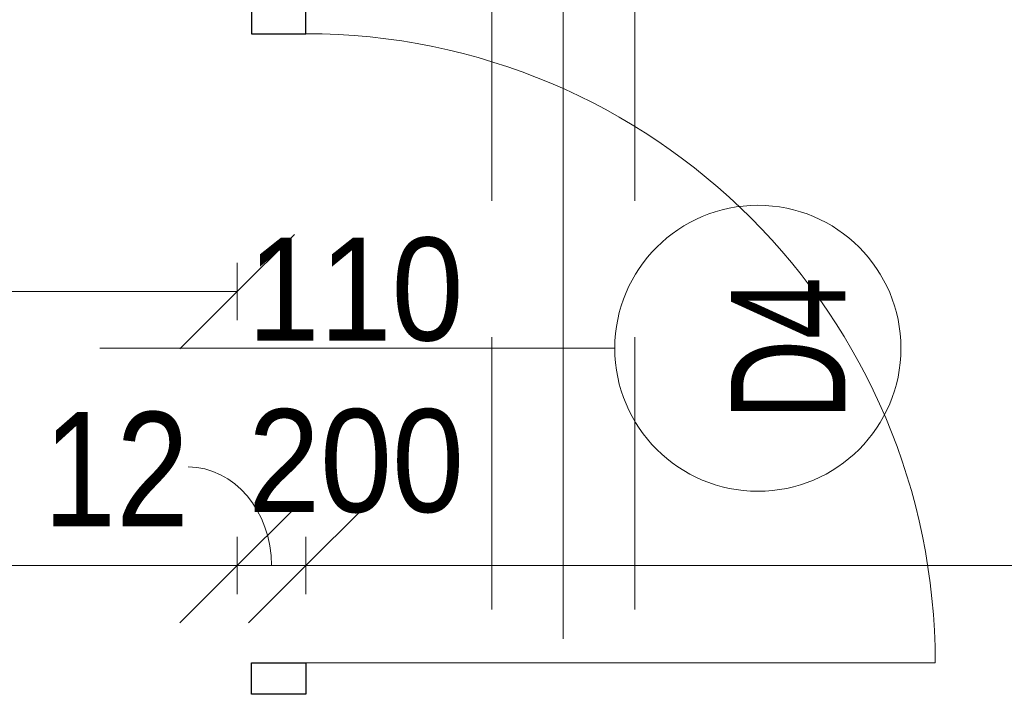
# Model space of a CAD drawing. Header units: centimetres. Extents: x -1631 to 1829, y -257 to 3158.
# Tile 78 of 129: x 492 to 664, y 1192 to 1310. Entities that reach past the tile are written whole.
import ezdxf

# ---------------------------------------------------------------- set-up
doc = ezdxf.new("R2010")
doc.units = ezdxf.units.CM
doc.linetypes.add('Oś', pattern=[222.25, 127, -31.75, 31.75, -31.75])
doc.linetypes.add('Ukryte', pattern=[71.438, 47.625, -23.813])
for name, color, linetype, lineweight in [('A-ANNO-DIMS', 211, 'Continuous', 13), ('A-ANNO-DIMS-100', 211, 'Continuous', 13), ('A-ANNO-NOTE', 131, 'Continuous', 9), ('A-DETL-GENF', 92, 'Continuous', 9), ('A-DETL-HDLN', 90, 'Ukryte', 9), ('A-DETL-MEDM', 33, 'Continuous', 13), ('A-DOOR', 31, 'Continuous', 13), ('S-GRID', 1, 'Continuous', 13)]:
    doc.layers.add(name, color=color, linetype=linetype, lineweight=lineweight)
doc.styles.add('Arial', font='arial.ttf', dxfattribs={"width": 0.9, "height": 18})
doc.styles.add('Arial Narrow_5', font='ARIALN.TTF', dxfattribs={"height": 20})
doc.styles.add('Arial_1', font='arial.ttf', dxfattribs={"width": 0.7, "height": 20})
doc.dimstyles.new('Diagonal_1_100__0__wewnętrzne', dxfattribs={"dimscale": 30.48, "dimtxt": 20.468619, "dimasz": 0.656168, "dimexe": 0.164042, "dimexo": 0.0625, "dimgap": 0.032808, "dimtad": 1, "dimdec": 0, "dimdsep": 46, "dimtxsty": 'Arial Narrow_5', "dimblk1": 'OBLIQUE', "dimblk2": 'OBLIQUE', "dimsah": 1, "dimcen": 0.09, "dimazin": 0, "dimtfac": 1, "dimtdec": 4, "dimtix": 1, "dimtmove": 0, "dimatfit": 3, "dimfxl": 0.164042, "dimfxlon": 1, "dimtvp": 1, "dimtolj": 1, "dimtzin": 0, "dimarcsym": 2})
doc.dimstyles.new('Diagonal_1_100__0__wewnętrzne_1', dxfattribs={"dimscale": 30.48, "dimtxt": 20.468619, "dimasz": 0.656168, "dimexe": 0.164042, "dimexo": 0.0625, "dimgap": 0.032808, "dimtad": 1, "dimdec": 0, "dimdsep": 46, "dimtxsty": 'Arial Narrow_5', "dimblk1": 'OBLIQUE', "dimblk2": 'OBLIQUE', "dimsah": 1, "dimcen": 0.09, "dimazin": 0, "dimtfac": 1, "dimtdec": 4, "dimtix": 1, "dimtmove": 1, "dimatfit": 3, "dimfxl": 0.164042, "dimfxlon": 1, "dimtvp": 1, "dimtolj": 1, "dimtzin": 0, "dimarcsym": 2})

# ---------------------------------------------------------------- blocks, each defined once
blk = doc.blocks.new('DRZWI 1S - automatyczna etykieta - Drzwi 90 _łazienkowe_-2364283-6_piętro IV __13_80 m_ - stan projektowany')
at = {"layer": 'A-DETL-GENF'}
for p, q in [((-50.5, 2), (-45, 2)), ((-50.5, -7.5), (-50.5, 2)), ((-45, 2), (-45, -7.5)), ((45, 2), (50.5, 2)), ((45, -7.5), (45, 2)), ((50.5, 2), (50.5, -7.5)), ((-45, -7.5), (-50.5, -7.5)), ((50.5, -7.5), (45, -7.5))]:
    blk.add_line(p, q, dxfattribs=at)
at = {"layer": 'A-DETL-MEDM', "lineweight": 25}
for p, q in [((-50.5, -7.5), (-50.5, 2)), ((-50.5, 2), (-45, 2)), ((-45, 2), (-45, -7.5)), ((45, 2), (45, -7.5)), ((50.5, 2), (45, 2)), ((50.5, -7.5), (50.5, 2)), ((-45, -7.5), (-50.5, -7.5)), ((45, -7.5), (50.5, -7.5))]:
    blk.add_line(p, q, dxfattribs=at)
at = {"layer": 'A-DOOR'}
blk.add_line((45, -7.5), (45, -97.5), dxfattribs=at)
blk.add_arc((45, -7.5), 90, 180, 270, dxfattribs=at)
blk = doc.blocks.new('DRZWI 1S - automatyczna etykieta - Drzwi 110-2388104-6_piętro IV __13_80 m_ - stan projektowany')
at = {"layer": 'A-DETL-GENF'}
for p, q in [((-60.5, 6), (-60.5, -3.5)), ((-55, 6), (-60.5, 6)), ((-55, -3.5), (-55, 6)), ((60.5, 6), (55, 6)), ((55, 6), (55, -3.5)), ((60.5, -3.5), (60.5, 6)), ((-60.5, -3.5), (-55, -3.5)), ((55, -3.5), (60.5, -3.5))]:
    blk.add_line(p, q, dxfattribs=at)
at = {"layer": 'A-DETL-MEDM', "lineweight": 25}
for p, q in [((-55, 6), (-60.5, 6)), ((-60.5, 6), (-60.5, -3.5)), ((-55, -3.5), (-55, 6)), ((55, -3.5), (55, 6)), ((55, 6), (60.5, 6)), ((60.5, 6), (60.5, -3.5)), ((-60.5, -3.5), (-55, -3.5)), ((60.5, -3.5), (55, -3.5))]:
    blk.add_line(p, q, dxfattribs=at)
at = {"layer": 'A-DOOR'}
blk.add_line((55, 6), (55, 116), dxfattribs=at)
blk.add_arc((55, 6), 110, 90, 180, dxfattribs=at)
blk = doc.blocks.new('DIMBLOCK106-6_piętro IV __13_80 m_ - stan projektowany')
at = {"layer": 'A-ANNO-DIMS-100', "transparency": 16777216}
for p, q in [((542.38, 1214.34), (552.38, 1224.34)), ((865.38, 1214.34), (875.38, 1224.34)), ((542.38, 1209.34), (542.38, 1219.34)), ((865.38, 1209.34), (865.38, 1219.34)), ((542.38, 1214.34), (532.38, 1204.34)), ((865.38, 1214.34), (542.38, 1214.34)), ((542.38, 1214.34), (542.38, 1209.34)), ((865.38, 1214.34), (855.38, 1204.34)), ((865.38, 1214.34), (865.38, 1209.34))]:
    blk.add_line(p, q, dxfattribs=at)
at = {"layer": 'A-ANNO-DIMS-100', "color": 0, "transparency": 16777216, "insert": (684.87, 1241.19), "char_height": 20, "width": 45.6158, "attachment_point": 1, "line_spacing_factor": 0.974696, "style": 'Arial Narrow_5'}
blk.add_mtext('323', dxfattribs=at)
blk = doc.blocks.new('_Oblique')
at = {"color": 0, "linetype": 'ByBlock', "lineweight": -2}
blk.add_line((-0.5, -0.5), (0.5, 0.5), dxfattribs=at)
blk = doc.blocks.new('DIMBLOCK107-6_piętro IV __13_80 m_ - stan projektowany')
at = {"layer": 'A-ANNO-DIMS-100', "transparency": 16777216}
for p, q in [((530.38, 1214.34), (540.38, 1224.34)), ((542.38, 1214.34), (552.38, 1224.34)), ((530.38, 1209.34), (530.38, 1219.34)), ((542.38, 1209.34), (542.38, 1219.34)), ((530.38, 1214.34), (520.38, 1204.34)), ((542.38, 1214.34), (530.38, 1214.34)), ((530.38, 1214.34), (530.38, 1209.34)), ((542.38, 1214.34), (532.38, 1204.34)), ((542.38, 1214.34), (542.38, 1209.34))]:
    blk.add_line(p, q, dxfattribs=at)
blk.add_ellipse((521.83, 1214.34), major_axis=(0, 17.24), ratio=0.843549, start_param=4.712389, end_param=6.283185, dxfattribs=at)
at = {"layer": 'A-ANNO-DIMS-100', "color": 0, "transparency": 16777216, "insert": (496.49, 1241.19), "char_height": 20, "width": 30.4105, "attachment_point": 1, "line_spacing_factor": 0.974696, "style": 'Arial Narrow_5'}
blk.add_mtext('12', dxfattribs=at)
blk = doc.blocks.new('DIMBLOCK108-6_piętro IV __13_80 m_ - stan projektowany')
at = {"layer": 'A-ANNO-DIMS-100', "transparency": 16777216}
for p, q in [((-555.62, 1214.34), (-545.62, 1224.34)), ((530.38, 1214.34), (540.38, 1224.34)), ((-555.62, 1209.34), (-555.62, 1219.34)), ((530.38, 1209.34), (530.38, 1219.34)), ((-555.62, 1214.34), (-565.62, 1204.34)), ((530.38, 1214.34), (-555.62, 1214.34)), ((-555.62, 1214.34), (-555.62, 1209.34)), ((530.38, 1214.34), (520.38, 1204.34)), ((530.38, 1214.34), (530.38, 1209.34))]:
    blk.add_line(p, q, dxfattribs=at)
at = {"layer": 'A-ANNO-DIMS-100', "color": 0, "transparency": 16777216, "insert": (-37.97, 1241.19), "char_height": 20, "width": 60.821, "attachment_point": 1, "line_spacing_factor": 0.974696, "style": 'Arial Narrow_5'}
blk.add_mtext('1086', dxfattribs=at)
blk = doc.blocks.new('DIMBLOCK134-6_piętro IV __13_80 m_ - stan projektowany')
at = {"layer": 'A-ANNO-DIMS-100', "transparency": 16777216}
for p, q in [((297.38, 1262.25), (307.38, 1272.25)), ((530.38, 1262.25), (540.38, 1272.25)), ((297.38, 1257.25), (297.38, 1267.25)), ((530.38, 1257.25), (530.38, 1267.25)), ((297.38, 1262.25), (287.38, 1252.25)), ((530.38, 1262.25), (297.38, 1262.25)), ((297.38, 1262.25), (297.38, 1257.25)), ((530.38, 1262.25), (520.38, 1252.25)), ((530.38, 1262.25), (530.38, 1257.25))]:
    blk.add_line(p, q, dxfattribs=at)
at = {"layer": 'A-ANNO-DIMS-100', "color": 0, "transparency": 16777216, "insert": (394.87, 1289.09), "char_height": 20, "width": 45.6158, "attachment_point": 1, "line_spacing_factor": 0.974696, "style": 'Arial Narrow_5'}
blk.add_mtext('233', dxfattribs=at)

msp = doc.modelspace()

# ---------------------------------------------------------------- linework, layer by layer
at = {"layer": 'A-ANNO-NOTE', "lineweight": 13}
msp.add_line((506.38, 1252.33), (596.38, 1252.33), dxfattribs=at)
msp.add_line((506.38, 1252.33), (596.38, 1252.33), dxfattribs=at)
msp.add_circle((621.38, 1252.33), 25, dxfattribs=at)
at = {"layer": 'A-DETL-HDLN'}
for p, q in [((574.88, 420.83), (574.88, 2793.33)), ((599.88, 420.83), (599.88, 2793.33))]:
    msp.add_line(p, q, dxfattribs=at)
at = {"layer": 'S-GRID', "linetype": 'Oś'}
msp.add_line((587.38, 2884.27), (587.38, 27.13), dxfattribs=at)

# ---------------------------------------------------------------- block references
at = {"layer": 'A-DOOR'}
for name, p, rotation in [('DRZWI 1S - automatyczna etykieta - Drzwi 110-2388104-6_piętro IV __13_80 m_ - stan projektowany', (536.38, 1252.33), 269.9999999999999), ('DRZWI 1S - automatyczna etykieta - Drzwi 90 _łazienkowe_-2364283-6_piętro IV __13_80 m_ - stan projektowany', (712.38, 1179.83), 180)]:
    msp.add_blockref(name, p, dxfattribs=dict(at, rotation=rotation))

# ---------------------------------------------------------------- texts
at = {"layer": 'A-ANNO-NOTE', "lineweight": 211, "char_height": 18, "width": 38.07, "attachment_point": 5, "line_spacing_factor": 0.936439, "style": 'Arial'}
for s, insert in [('\\pxqc,t6.35,12.7,19.05,25.4,31.75,38.1,44.45,50.8,57.15,63.5,69.85,76.2,82.55,88.9,95.25,101.6,107.95,114.3,120.65,127,133.35,139.7,146.05,152.4,158.75,165.1,171.45,177.8,184.15,190.5,196.85,203.2;{110}', (551.07, 1262.56)), ('\\pxqc,t6.35,12.7,19.05,25.4,31.75,38.1,44.45,50.8,57.15,63.5,69.85,76.2,82.55,88.9,95.25,101.6,107.95,114.3,120.65,127,133.35,139.7,146.05,152.4,158.75,165.1,171.45,177.8,184.15,190.5,196.85,203.2;{200}', (551.16, 1232.56))]:
    msp.add_mtext(s, dxfattribs=dict(at, insert=insert))
at = {"layer": 'A-ANNO-NOTE', "lineweight": 211, "insert": (626.67, 1252.26), "char_height": 20, "width": 25.97, "attachment_point": 5, "rotation": 90, "line_spacing_factor": 0.936439, "style": 'Arial_1'}
msp.add_mtext('\\pxqc,t4.445,8.89,13.335,17.78,22.225,26.67,31.115,35.56,40.005,44.45,48.895,53.34,57.785,62.23,66.675,71.12,75.565,80.01,84.455,88.9,93.345,97.79,102.235,106.68,111.125,115.57,120.015,124.46,128.905,133.35,137.795,142.24;{D4}', dxfattribs=at)

# ---------------------------------------------------------------- dimensions: what is measured, and where the dimension line sits
at = {"layer": 'A-ANNO-DIMS'}
for base, p1, p2, override, picture, middle in [((297.38, 1262.25), (530.38, 1257.25), (297.38, 1257.25), {"dimpost": '<>', "dimfxl": 233}, 'DIMBLOCK134-6_piętro IV __13_80 m_ - stan projektowany', (413.88, 1273.46)), ((-555.62, 1214.34), (530.38, 1209.34), (-555.62, 1209.34), {"dimpost": '<>', "dimfxl": 1086}, 'DIMBLOCK108-6_piętro IV __13_80 m_ - stan projektowany', (-12.62, 1225.56)), ((542.38, 1214.34), (865.38, 1209.34), (542.38, 1209.34), {"dimpost": '<>', "dimfxl": 323}, 'DIMBLOCK106-6_piętro IV __13_80 m_ - stan projektowany', (703.88, 1225.56))]:
    dim = msp.add_linear_dim(base=base, p1=p1, p2=p2, dimstyle='Diagonal_1_100__0__wewnętrzne', override=override, dxfattribs=at)
    dim.commit()
    dim.dimension.update_dxf_attribs({"geometry": picture, "text_midpoint": middle})
dim = msp.add_linear_dim(base=(530.38, 1214.34), p1=(542.38, 1209.34), p2=(530.38, 1209.34), dimstyle='Diagonal_1_100__0__wewnętrzne_1', override={"dimpost": '<>', "dimfxl": 12}, dxfattribs=at)
dim.commit()
dim.dimension.update_dxf_attribs({"geometry": 'DIMBLOCK107-6_piętro IV __13_80 m_ - stan projektowany', "text_midpoint": (511.69, 1227.86), "dimtype": 160, "text_rotation": 360})

doc.saveas('drawing.dxf')
